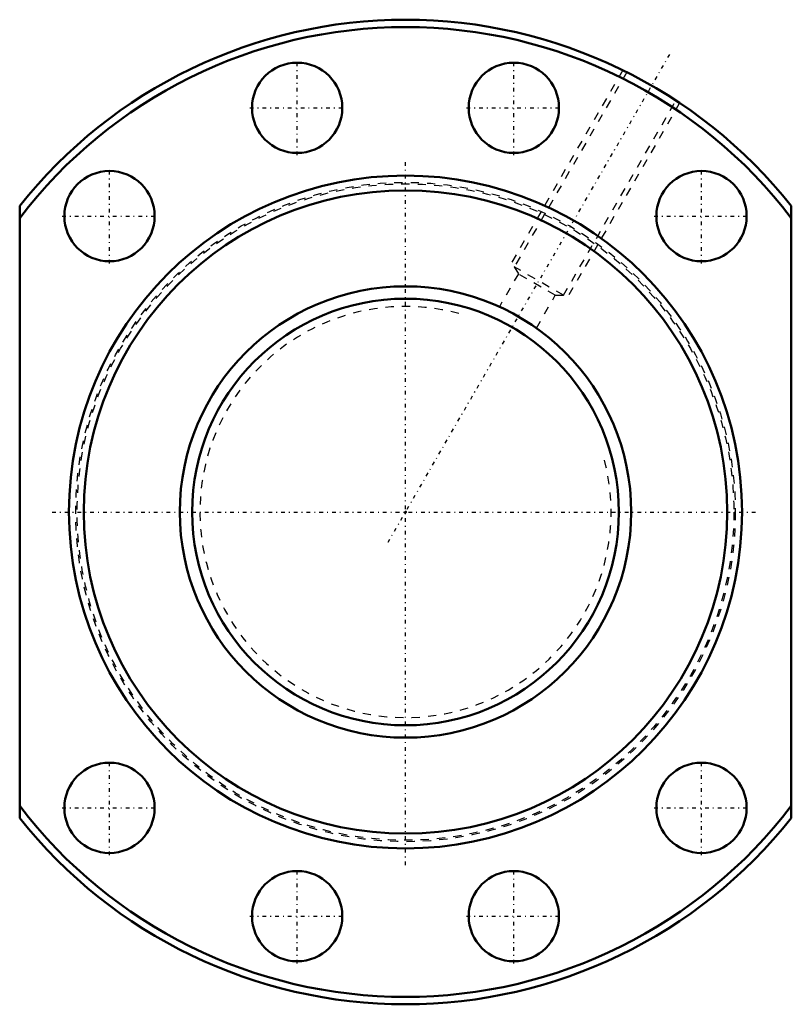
# Model space of a CAD drawing. Header units: millimetres. Extents: x -47 to 47, y -60 to 60.
import ezdxf

# ---------------------------------------------------------------- set-up
doc = ezdxf.new("R2010")
doc.units = ezdxf.units.MM
doc.linetypes.add('Center', pattern=[1.5, 0.45, -0.5, 0.05, -0.5])
doc.linetypes.add('Dashed', pattern=[2, 1, -1])
for name, color, linetype, lineweight in [('2d ConnectionPoints', 7, 'Continuous', 50), ('AM_0', 7, 'Continuous', 50), ('AM_5', 3, 'Continuous', 25), ('AM_7', 7, 'Center', 25), ('AM_9', 6, 'Dashed', 25)]:
    doc.layers.add(name, color=color, linetype=linetype, lineweight=lineweight)

# ---------------------------------------------------------------- blocks, each defined once
blk = doc.blocks.new('1_SDAN5510VAX_4_nut_0_in_SDAN5510VAX_4G0_133LC0_0G000__2')
at = {"layer": 'AM_0'}
for p, q in [((-47, -37.3), (-47, 37.3)), ((47, 37.3), (47, -37.3))]:
    blk.add_line(p, q, dxfattribs=at)
for centre, radius in [((-13.2, 49.26), 5.5), ((13.2, 49.26), 5.5), ((-36.06, 36.06), 5.5), ((0, 0), 41), ((36.06, 36.06), 5.5), ((0, 0), 39.2), ((-36.06, -36.06), 5.5), ((36.06, -36.06), 5.5), ((-13.2, -49.26), 5.5), ((13.2, -49.26), 5.5)]:
    blk.add_circle(centre, radius, dxfattribs=at)
for radius, start, end in [(60, 38.4332, 141.5668), (59.1, 37.32, 142.68), (59.1, 217.32, 322.68), (60, 218.4332, 321.5668)]:
    blk.add_arc((0, 0), radius, start, end, dxfattribs=at)
at = {"layer": 'AM_5', "linetype": 'Dashed'}
for p, q in [((26.47, 53.85), (12.79, 30.15)), ((33.4, 49.85), (19.71, 26.15))]:
    blk.add_line(p, q, dxfattribs=at)
at = {"layer": 'AM_7'}
for p, q in [((-2.13, -3.69), (32.31, 55.97)), ((-13.2, 43.49), (-13.2, 55.04)), ((13.2, 43.49), (13.2, 55.04)), ((-18.97, 49.26), (-7.42, 49.26)), ((7.42, 49.26), (18.97, 49.26)), ((0, -43.05), (0, 43.05)), ((-36.06, 30.29), (-36.06, 41.84)), ((36.06, 30.29), (36.06, 41.84)), ((-41.84, 36.06), (-30.29, 36.06)), ((30.29, 36.06), (41.84, 36.06)), ((-43.05, 0), (43.05, 0)), ((-36.06, -41.84), (-36.06, -30.29)), ((36.06, -41.84), (36.06, -30.29)), ((-41.84, -36.06), (-30.29, -36.06)), ((30.29, -36.06), (41.84, -36.06)), ((-13.2, -55.04), (-13.2, -43.49)), ((13.2, -55.04), (13.2, -43.49)), ((-18.97, -49.26), (-7.42, -49.26)), ((7.42, -49.26), (18.97, -49.26))]:
    blk.add_line(p, q, dxfattribs=at)
at = {"layer": 'AM_9'}
for p, q in [((26.96, 53.6), (13.25, 29.88)), ((19.25, 26.42), (32.95, 50.15)), ((13.75, 29.02), (11.44, 25.01)), ((13.25, 29.88), (13.75, 29.02)), ((19.25, 26.42), (13.25, 29.88)), ((18.25, 26.42), (13.75, 29.02)), ((15.94, 22.41), (18.25, 26.42)), ((18.25, 26.42), (19.25, 26.42))]:
    blk.add_line(p, q, dxfattribs=at)
for radius in [40.18, 40]:
    blk.add_circle((0, 0), radius, dxfattribs=at)
blk = doc.blocks.new('2_0SDAN5510VAX_40Shaft_0_in_SDAN5510VAX_4G0_133LC0_0G000__2')
at = {"layer": 'AM_0'}
for radius in [27.5, 26]:
    blk.add_circle((0, 0), radius, dxfattribs=at)
at = {"layer": 'AM_5', "linetype": 'Dashed'}
blk.add_arc((0, 0), 25.05, 75, 15, dxfattribs=at)

msp = doc.modelspace()

# ---------------------------------------------------------------- linework, layer by layer
at = {"layer": '2d ConnectionPoints'}
msp.add_point((0, 0), dxfattribs=at)
msp.add_point((0, 0), dxfattribs=at)
msp.add_point((0, 0), dxfattribs=at)

# ---------------------------------------------------------------- block references
for name in ['1_SDAN5510VAX_4_nut_0_in_SDAN5510VAX_4G0_133LC0_0G000__2', '2_0SDAN5510VAX_40Shaft_0_in_SDAN5510VAX_4G0_133LC0_0G000__2']:
    msp.add_blockref(name, (0, 0))

doc.saveas('drawing.dxf')
